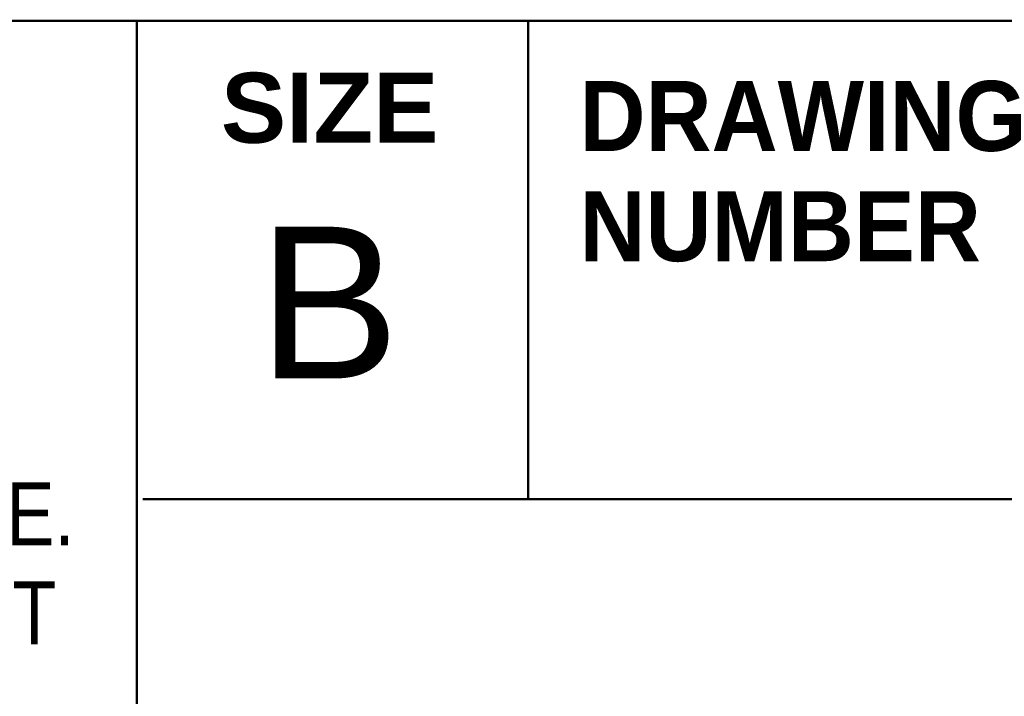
# Model space of a CAD drawing. Header units: inches. Extents: x 0.2 to 29.5, y 0.6 to 18.6.
# Tile 7 of 21: x 21.9 to 23.4, y 1.9 to 2.9. Entities that reach past the tile are written whole.
import ezdxf

# ---------------------------------------------------------------- set-up
doc = ezdxf.new("R2010")
doc.units = ezdxf.units.IN
doc.header["$LTSCALE"] = 1.75
doc.header["$MEASUREMENT"] = 0
doc.layers.add('Title (ANSI)', color=7, linetype='Continuous', lineweight=50)
doc.styles.add('Note Text (ANSI)', font='tahoma.ttf')
doc.styles.add('Text Style107', font='arialbd.ttf')
doc.styles.add('Text Style117', font='arialbd.ttf')
doc.styles.add('Text Style47', font='ARIALN.TTF')
doc.styles.add('Text Style50', font='arial.ttf')
doc.styles.add('Text Style55', font='arial.ttf')
doc.styles.add('Text Style59', font='arial.ttf')

# ---------------------------------------------------------------- blocks, each defined once
blk = doc.blocks.new('Title Blocks ICD TITLE BLOCK MM CUSTOMER')
at = {"layer": 'Title (ANSI)'}
for p, q in [((7.59633, 7.80293), (7.59633, 8.21293)), ((3.26137, 8.21203), (11.25636, 8.21203)), ((7.26137, 8.21203), (7.26137, 7.19206)), ((7.26633, 7.80222), (11.26137, 7.80222))]:
    blk.add_line(p, q, dxfattribs=at)
at = {"layer": 'Title (ANSI)', "insert": (7.42637, 8.13703), "char_height": 0.06, "attachment_point": 5, "style": 'Note Text (ANSI)'}
blk.add_mtext('\\fArial|b1|i0;\\H0.0600;SIZE', dxfattribs=at)
at = {"layer": 'Title (ANSI)', "style": 'Note Text (ANSI)'}
for s, insert, char_height, attachment_point, line_spacing_factor in [('\\fArial|b1|i0;\\H0.0600;DRAWING\\PNUMBER', (7.63993, 8.08279), 0.06, 4, 0.944221), ('\\fArial Narrow|b0|i0;\\H0.0540;THIS DOCUMENT, INCLUDING THE DRAWING AND INFORMATION CONTAINED THEREON, IS CONFIDENTIAL AND IS THE \\PEXCLUSIVE PROPERTY OF EATON CORPORATION, AND IS MERELY ON LOAN AND SUBJECT TO RECALL BY EATON AT ANY TIME.\\PBY TAKING POSSESSION OF THIS DOCUMENT, THE RECIPIENT ACKNOWLEDGES AND AGREES THAT THIS DOCUMENT CANNOT\\PBE USED IN ANY MANNER ADVERSE TO THE INTERESTS OF EATON AND THAT NO PORTION OF THIS DOCUMENT MAY BE\\PCOPIED OR OTHERWISE REPRODUCED WITHOUT THE PRIOR WRITTEN CONSENT OF EATON. IN THE CASE OF CONFLICTING\\PCONTRACTUAL PROVISIONS, THIS NOTICE SHALL GOVERN THE STATUS OF THIS DOCUMENT.', (5.26623, 7.9013), 0.054, 2, 0.941891)]:
    blk.add_mtext(s, dxfattribs=dict(at, insert=insert, char_height=char_height, attachment_point=attachment_point, line_spacing_factor=line_spacing_factor))
at = {"layer": 'Title (ANSI)'}
for tag, p, height, style in [('<TITLE_1>_001', (3.64023, 8.33746), 0.09, 'Text Style50'), ('DESIGNER_001', (8.77888, 8.32936), 0.09, 'Text Style50'), ('<DRAWN_DATE>_001', (10.61411, 8.32936), 0.09, 'Text Style50'), ('<PART_NUMBER>_001', (8.93344, 7.92928), 0.2, 'Text Style117'), ('Sheet_Size_001', (7.36508, 7.90552), 0.13, 'Text Style55'), ('<REVISION_NUMBER>_001', (10.7692, 7.85278), 0.18, 'Text Style107'), ('Sheet_Number_001', (10.80007, 7.2619), 0.08, 'Text Style59'), ('Number_of_sheets_001', (11.09697, 7.2619), 0.08, 'Text Style59'), ('COPYRIGHT_YEAR_001', (4.62259, 7.27065), 0.07, 'Text Style47'), ('<SCALE>_001', (9.82544, 7.2503), 0.08, 'Text Style59')]:
    blk.add_attdef(tag, p, '', height=height, dxfattribs=dict(at, style=style))

msp = doc.modelspace()

# ---------------------------------------------------------------- block references
ref = msp.add_blockref('Title Blocks ICD TITLE BLOCK MM CUSTOMER', (9.3776, -11.5011), dxfattribs=dict(xscale=1.75, yscale=1.75, zscale=1.75))
ref.add_attrib('Sheet_Size_001', 'B', (22.2665, 2.3336), dxfattribs={"layer": 'Title (ANSI)', "height": 0.2275, "style": 'Text Style55'})

doc.saveas('drawing.dxf')
